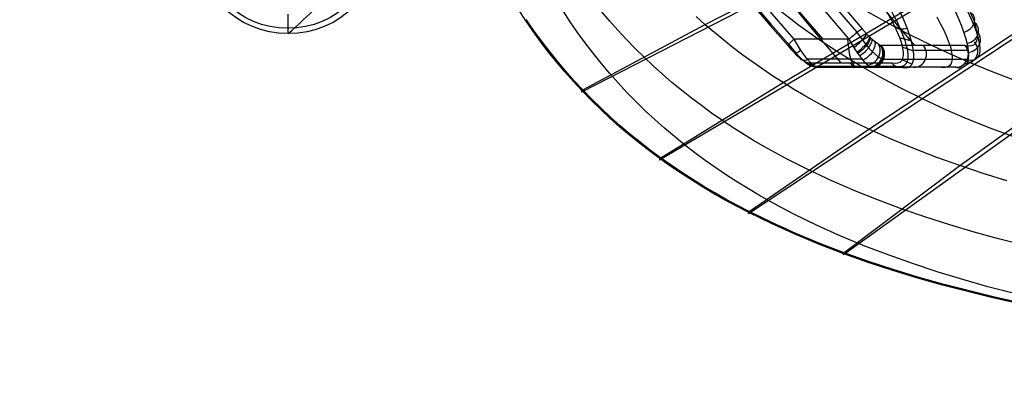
# Model space of a CAD drawing. Header units: millimetres. Extents: x -18.4 to 33.4, y -22 to 35.4.
# Tile 1 of 24: x -18.4 to -3.4, y -21.7 to -16.1. Entities that reach past the tile are written whole.
import ezdxf

# ---------------------------------------------------------------- set-up
doc = ezdxf.new("R2010")
doc.units = ezdxf.units.MM
doc.header["$MEASUREMENT"] = 0
doc.layers.add('Predefinito', color=18, linetype='Continuous', true_color=0x000000)

msp = doc.modelspace()

# ---------------------------------------------------------------- linework, layer by layer
at = {"layer": 'Predefinito'}
for p, q in [((-4.995545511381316, -14.68171906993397, 27.0334777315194), (-9.83249435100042, -17.16381896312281, 26.58484845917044)), ((-7.948958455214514, -16.13591861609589, 24.55581563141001), (-4.859597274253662, -14.55060041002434, 24.84235532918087)), ((-6.765212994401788, -17.01885243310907, 24.58270581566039), (-3.650322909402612, -15.17451423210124, 24.86304684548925)), ((-3.765953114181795, -15.31240064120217, 27.05492396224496), (-8.642872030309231, -18.20004277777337, 26.61599981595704)), ((-5.458584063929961, -17.72794678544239, 24.61290311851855), (-2.391525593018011, -15.70152329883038, 24.88488155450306)), ((-2.49096816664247, -15.84525686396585, 27.07717851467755), (-7.292998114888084, -19.01798616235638, 26.65134750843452)), ((-9.812096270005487, -17.13158403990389, 26.18658942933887), (-7.948958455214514, -16.13591861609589, 24.55581563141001)), ((-4.073019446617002, -18.28360100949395, 24.64512884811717), (-1.09422131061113, -16.13633058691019, 24.90748894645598)), ((-1.180600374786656, -16.28439534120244, 27.10005103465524), (-5.844442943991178, -19.6463321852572, 26.68927926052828)), ((-5.761764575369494, -16.35875643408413, 39.92121068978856), (-6.598917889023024, -16.3587564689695, 39.68211916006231)), ((-3.99123486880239, -16.45522165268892, 35.08072030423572), (-5.267063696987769, -16.45522165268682, 39.54789778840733)), ((-4.98026286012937, -16.34046579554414, 33.08162865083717), (-4.807992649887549, -16.38356677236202, 33.02856204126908)), ((-4.943336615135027, -16.4811160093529, 33.39907627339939), (-4.7785074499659, -16.53516508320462, 33.36951761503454)), ((-4.779340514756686, -16.52607693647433, 33.34558536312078), (-3.942368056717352, -16.52607693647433, 33.58462524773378)), ((-6.303418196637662, -16.75962477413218, 39.42147934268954), (-6.429021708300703, -16.70367993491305, 39.31778086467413)), ((-5.563007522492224, -16.66502983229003, 39.80363505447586), (-6.396975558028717, -16.66502983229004, 39.56545323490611)), ((-6.388012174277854, -16.72016048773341, 39.22775416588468), (-5.112183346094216, -16.72016048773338, 34.76057668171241)), ((-6.323153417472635, -16.76948012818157, 39.24627786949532), (-5.047324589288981, -16.76948012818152, 34.7791003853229)), ((-3.960824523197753, -16.66957099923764, 35.08940551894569), (-5.236653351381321, -16.66957099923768, 39.5565830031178)), ((-4.971077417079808, -16.66294685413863, 34.08086995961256), (-4.818221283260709, -16.72723989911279, 34.08989971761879)), ((-6.244579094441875, -16.78693566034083, 39.26871874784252), (-4.968750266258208, -16.78693566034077, 34.80154126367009)), ((-5.411781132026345, -16.78693566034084, 39.50656639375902), (-6.244579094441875, -16.78693566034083, 39.26871874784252)), ((-5.665932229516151, -16.78693566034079, 37.24264895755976), (-4.833134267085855, -16.78693566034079, 37.48049660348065)), ((-4.381603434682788, -16.78693566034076, 34.96923078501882), (-5.65743226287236, -16.78693566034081, 39.43640826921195)), ((-4.135952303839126, -16.78693566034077, 35.03938890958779), (-5.411781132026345, -16.78693566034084, 39.50656639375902)), ((-4.135952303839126, -16.78693566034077, 35.03938890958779), (-4.968750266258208, -16.78693566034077, 34.80154126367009)), ((-8.62687121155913, -18.16651297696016, 26.21763143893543), (-6.765212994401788, -17.01885243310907, 24.58270581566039)), ((-9.83249435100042, -17.16381896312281, 26.58484845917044), (-9.812096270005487, -17.13158403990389, 26.18658942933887)), ((-7.280434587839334, -18.98352704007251, 26.25292929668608), (-5.458584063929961, -17.72794678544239, 24.61290311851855)), ((-8.642872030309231, -18.20004277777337, 26.61599981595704), (-8.62687121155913, -18.16651297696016, 26.21763143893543)), ((-5.834582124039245, -19.61132820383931, 26.29083302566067), (-4.073019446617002, -18.28360100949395, 24.64512884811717)), ((-7.292998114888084, -19.01798616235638, 26.65134750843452), (-7.280434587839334, -18.98352704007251, 26.25292929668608)), ((-5.844442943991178, -19.6463321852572, 26.68927926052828), (-5.834582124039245, -19.61132820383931, 26.29083302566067))]:
    msp.add_line(p, q, dxfattribs=at)
at = {"layer": 'Predefinito', "extrusion": (-0.02615046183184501, -6.705951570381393e-06, 0.9996580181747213)}
msp.add_lwpolyline([(21.65193453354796, 31.20516849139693), (21.65137772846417, 29.42567581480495), (21.6664674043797, 16.78081603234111), (21.66540497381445, 10.45856928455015), (21.56803250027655, 7.299115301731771), (21.47871284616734, 5.72098218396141), (21.35773110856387, 4.145007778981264), (21.20239267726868, 2.572150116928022), (21.01000294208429, 1.003367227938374), (20.77866155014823, -0.5601969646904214), (20.64472419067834, -1.339022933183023), (20.49406759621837, -2.11473622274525), (20.32334968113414, -2.886413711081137), (20.12870545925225, -3.652353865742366), (20.0210506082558, -4.03246762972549), (19.90578173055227, -4.410301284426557), (19.78235467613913, -4.78557290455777), (19.65022529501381, -5.158000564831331), (19.50875279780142, -5.527058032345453), (19.3572530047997, -5.892012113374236), (19.19511668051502, -6.252270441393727), (19.02173458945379, -6.607240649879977), (18.93061648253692, -6.78253639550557), (18.83643149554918, -6.956215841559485), (18.7391215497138, -7.128160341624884), (18.63862856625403, -7.298251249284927), (18.53489446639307, -7.466369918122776), (18.42786117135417, -7.632397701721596), (18.31747060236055, -7.796215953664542), (18.20366468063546, -7.957706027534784), (18.08634290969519, -8.116674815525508), (17.96546515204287, -8.272937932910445), (17.84106386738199, -8.426389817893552), (17.713171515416, -8.576924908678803), (17.58182055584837, -8.72443764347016), (17.44704344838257, -8.868822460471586), (17.30887265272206, -9.009973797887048), (17.1673406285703, -9.147786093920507), (17.02255964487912, -9.282204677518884), (16.87466313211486, -9.413178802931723), (16.72371529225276, -9.54060879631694), (16.56978032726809, -9.664394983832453), (16.41292243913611, -9.784437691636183), (16.25320582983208, -9.900637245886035), (16.09069470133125, -10.01289397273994), (15.92545325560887, -10.1211081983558), (15.75754268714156, -10.22517625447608), (15.58703929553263, -10.32496512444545), (15.41402994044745, -10.42033111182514), (15.23860148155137, -10.51113052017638), (15.06084077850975, -10.5972196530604), (14.88083469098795, -10.67845481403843), (14.69867007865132, -10.7546923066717), (14.51443380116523, -10.82578843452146), (14.32818968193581, -10.89157395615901), (14.14005202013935, -10.95185690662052), (13.95018338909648, -11.00645950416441), (13.75874636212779, -11.05520396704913), (13.56590351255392, -11.09791251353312), (13.37181741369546, -11.13440736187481), (13.17665063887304, -11.16451073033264), (12.98056576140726, -11.18804483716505), (12.88223091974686, -11.1972773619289), (12.78373897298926, -11.20477611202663), (12.68512418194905, -11.21052817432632), (12.58642080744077, -11.21452063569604), (12.487663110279, -11.21674058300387), (12.3888853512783, -11.21717510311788), (12.29012179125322, -11.21581128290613), (12.19140669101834, -11.21263620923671), (12.09277431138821, -11.20763696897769), (11.99425891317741, -11.20080064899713), (11.89589475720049, -11.19211433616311), (11.79771610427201, -11.18156511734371), (11.69975721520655, -11.16914007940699), (11.60205235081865, -11.15482630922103), (11.5046357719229, -11.1386108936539), (11.40754173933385, -11.12048091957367), (11.31005256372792, -11.10025412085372), (11.21299213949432, -11.07807072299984), (11.11639681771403, -11.05394647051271), (11.02030294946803, -11.02789710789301), (10.9247468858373, -10.99993837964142), (10.82976497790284, -10.97008603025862), (10.73539357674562, -10.9383558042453), (10.64166903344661, -10.90476344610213)], dxfattribs=at)
at = {"layer": 'Predefinito', "extrusion": (-0.01745398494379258, 2.626616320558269e-07, 0.9998476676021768)}
msp.add_lwpolyline([(17.64342962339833, 32.1559376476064), (17.643454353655, 29.59355010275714), (17.61676905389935, 10.24146096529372), (17.51200627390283, 7.478808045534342), (17.42092659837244, 6.099602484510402), (17.29628849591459, 4.722971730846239), (17.13126756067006, 3.350492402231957), (17.03088521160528, 2.666689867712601), (16.91647547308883, 1.985160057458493), (16.78634774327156, 1.306349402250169), (16.6388961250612, 0.6311111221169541), (16.47262468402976, -0.039675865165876), (16.28603748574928, -0.7051326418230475), (16.07782095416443, -1.364199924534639), (15.96529392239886, -1.690939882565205), (15.8469862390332, -2.015621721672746), (15.72278880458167, -2.338098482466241), (15.59263558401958, -2.658214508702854), (15.4564650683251, -2.975810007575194), (15.3142157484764, -3.29072518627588), (15.16588932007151, -3.602855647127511), (15.01143800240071, -3.912026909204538), (14.85072607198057, -4.217974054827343), (14.68361780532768, -4.520432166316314), (14.50992006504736, -4.81917637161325), (14.32941613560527, -5.113898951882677), (14.14193492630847, -5.404210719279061), (13.94730534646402, -5.689722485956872), (13.74531234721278, -5.97007697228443), (13.53573656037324, -6.244839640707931), (13.3184004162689, -6.513505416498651), (13.09312634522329, -6.775569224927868), (12.85975920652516, -7.03046680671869), (12.61819872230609, -7.277552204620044), (12.49431620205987, -7.397969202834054), (12.36834961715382, -7.516197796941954), (12.24028705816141, -7.632159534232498), (12.11011661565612, -7.745775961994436), (11.97782997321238, -7.856952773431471), (11.84344044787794, -7.96558812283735), (11.70696858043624, -8.071592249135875), (11.56843491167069, -8.174875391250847), (11.4278599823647, -8.275347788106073), (11.2852643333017, -8.372919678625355), (11.14066850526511, -8.4675013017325), (10.99409303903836, -8.559002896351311), (10.82063409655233, -8.66172789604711)], dxfattribs=at)
at = {"layer": 'Predefinito', "extrusion": (-0.02210623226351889, -7.635058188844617e-05, 0.9997556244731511)}
msp.add_lwpolyline([(19.75327030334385, 32.23871322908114), (19.74342144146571, 29.45312227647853), (19.69611075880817, 11.67742848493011), (19.61745820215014, 8.71610679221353), (19.54702328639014, 7.236537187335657), (19.44980235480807, 5.758552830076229), (19.32154134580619, 4.28308241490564), (19.15798619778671, 2.811054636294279), (18.95477917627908, 1.343844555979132), (18.83511531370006, 0.6129964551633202), (18.70008705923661, -0.1151078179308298), (18.54718034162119, -0.8397752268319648), (18.37366399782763, -1.559719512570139), (18.2782649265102, -1.917427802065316), (18.17661870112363, -2.273364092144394), (18.06836040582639, -2.627331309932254), (17.95312512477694, -2.979132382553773), (17.83051781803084, -3.32842854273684), (17.70014243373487, -3.674765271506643), (17.56163253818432, -4.017771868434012), (17.41462169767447, -4.357077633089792), (17.25871917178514, -4.692254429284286), (17.09360436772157, -5.022751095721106), (16.91901607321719, -5.348012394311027), (16.73469307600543, -5.667483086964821), (16.54035149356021, -5.980491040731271), (16.33592415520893, -6.286364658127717), (16.12147491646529, -6.584549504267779), (16.01051203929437, -6.73058537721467), (15.89706763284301, -6.874491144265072), (15.7811826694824, -7.016229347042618), (15.66290724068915, -7.155759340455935), (15.54226300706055, -7.293007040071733), (15.41927162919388, -7.42789836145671), (15.29395476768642, -7.560359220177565), (15.16633408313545, -7.690315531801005), (15.03643123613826, -7.817693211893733), (14.90426788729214, -7.942418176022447), (14.76985875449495, -8.064419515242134), (14.63322590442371, -8.183606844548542), (14.49440202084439, -8.299876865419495), (14.35341978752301, -8.413126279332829), (14.21031188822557, -8.523251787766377), (14.06511100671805, -8.630150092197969), (13.91784982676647, -8.733717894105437), (13.76856103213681, -8.83385189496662), (13.61726779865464, -8.930429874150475), (13.4640220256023, -9.023313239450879), (13.30889948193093, -9.112374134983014), (13.15197593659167, -9.197484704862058), (12.99332715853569, -9.278517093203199), (12.83302891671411, -9.355343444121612), (12.67115698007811, -9.427835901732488), (12.50778711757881, -9.495866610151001), (12.3731849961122, -9.548050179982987), (12.2377088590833, -9.5970594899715), (12.10143935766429, -9.642842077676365), (11.96445714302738, -9.685345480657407), (11.82684286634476, -9.724517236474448), (11.68867717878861, -9.760304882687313), (11.55004073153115, -9.792655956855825), (11.41101417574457, -9.821517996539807)], dxfattribs=at)
at = {"layer": 'Predefinito'}
for points in [[(-2.799695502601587, -20.4724191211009, 26.56966767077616), (-3.570579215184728, -20.30168783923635, 26.54948425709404), (-4.335682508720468, -20.10708240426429, 26.52944806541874), (-4.715360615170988, -19.99946602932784, 26.51950383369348), (-5.092746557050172, -19.88424809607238, 26.50961879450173), (-5.46755798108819, -19.76088426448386, 26.49980041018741), (-5.83951253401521, -19.62883019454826, 26.49005614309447), (-6.208083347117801, -19.48744487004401, 26.48039990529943), (-6.57253635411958, -19.33604383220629, 26.47085108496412), (-6.932278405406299, -19.17401757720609, 26.46142535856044), (-7.286716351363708, -19.00075660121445, 26.4521384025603), (-7.461739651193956, -18.90970319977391, 26.44755241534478), (-7.635142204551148, -18.81558572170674, 26.4430088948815), (-7.806805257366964, -18.71834599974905, 26.43851098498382), (-7.976610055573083, -18.61792586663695, 26.43406182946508), (-8.144437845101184, -18.51426715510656, 26.42966457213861), (-8.310169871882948, -18.40731169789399, 26.42532235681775), (-8.473687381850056, -18.29700132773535, 26.42103832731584), (-8.634871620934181, -18.18327787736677, 26.41681562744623), (-8.7935286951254, -18.06604172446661, 26.41265931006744), (-8.949473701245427, -17.94525320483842, 26.40857422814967), (-9.102601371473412, -17.82094408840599, 26.40456322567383), (-9.252806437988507, -17.69314614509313, 26.4006291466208), (-9.399983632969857, -17.56189114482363, 26.39677483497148), (-9.544027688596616, -17.4272108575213, 26.39300313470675), (-9.68483333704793, -17.28913705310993, 26.38931688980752), (-9.822295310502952, -17.14770150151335, 26.38571894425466), (-9.956358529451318, -17.00301742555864, 26.38221067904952), (-10.08697132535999, -16.85522000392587, 26.37879335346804), (-10.2140335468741, -16.70437394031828, 26.37546962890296), (-10.33744504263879, -16.55054393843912, 26.37224216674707), (-10.45710566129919, -16.39379470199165, 26.36911362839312), (-10.57291525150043, -16.23419093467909, 26.36608667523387), (-10.68477366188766, -16.07179734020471, 26.36316396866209), (-10.792580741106, -15.90667862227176, 26.36034817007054)], [(-2.739210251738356, -19.58776825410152, 25.52283653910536), (-3.485750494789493, -19.40186413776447, 25.50435371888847), (-3.856271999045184, -19.2993102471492, 25.49517605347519), (-4.22462317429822, -19.18971328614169, 25.48605009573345), (-4.59055058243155, -19.0725918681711, 25.47698275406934), (-4.953800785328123, -18.94746460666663, 25.46798093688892), (-5.313911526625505, -18.8137762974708, 25.45905723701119), (-5.670244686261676, -18.67094245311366, 25.45022909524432), (-6.022283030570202, -18.51843776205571, 25.4415106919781), (-6.369509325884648, -18.35573691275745, 25.43291620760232), (-6.711310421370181, -18.1822652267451, 25.42446231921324), (-7.046875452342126, -17.9975319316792, 25.41617133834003), (-7.212065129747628, -17.90081735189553, 25.41209401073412), (-7.375390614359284, -17.80113757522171, 25.40806589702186), (-7.536750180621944, -17.69844267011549, 25.40408982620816), (-7.696042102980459, -17.59268270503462, 25.40016862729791), (-7.853102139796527, -17.48378201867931, 25.39630649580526), (-8.007773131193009, -17.37171074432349, 25.39250763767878), (-8.159963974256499, -17.25648764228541, 25.38877489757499), (-8.309583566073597, -17.13813147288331, 25.3851111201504), (-8.4565408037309, -17.01666099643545, 25.38151915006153), (-8.600744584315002, -16.8920949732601, 25.3780018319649), (-8.742103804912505, -16.76445216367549, 25.37456201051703), (-8.88052736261, -16.63375132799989, 25.37120253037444), (-9.015963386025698, -16.50008498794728, 25.36792454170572), (-9.148357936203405, -16.36356770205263, 25.36472913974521), (-9.27761680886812, -16.22425128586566, 25.36161908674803), (-9.403645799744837, -16.08218755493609, 25.35859714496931), (-9.526350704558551, -15.93742832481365, 25.35566607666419)], [(-3.360803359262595, -18.51463411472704, 24.66197414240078), (-3.718120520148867, -18.40375092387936, 24.6536570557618), (-4.072956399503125, -18.2855335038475, 24.64539716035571), (-4.424914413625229, -18.15951258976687, 24.63720558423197), (-4.773453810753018, -18.02520381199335, 24.62909761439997), (-5.118134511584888, -17.88216621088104, 24.62108575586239), (-5.458516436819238, -17.72995882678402, 24.61318251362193), (-5.794082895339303, -17.56810730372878, 24.60540237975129), (-6.124159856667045, -17.39620924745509, 24.59776470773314), (-6.448071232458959, -17.21393164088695, 24.59028929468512), (-6.607503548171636, -17.11879643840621, 24.58661862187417), (-6.765140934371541, -17.02094146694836, 24.58299593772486), (-6.92084971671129, -16.92031411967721, 24.57942457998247), (-7.074501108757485, -16.81689382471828, 24.57590807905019), (-7.226017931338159, -16.71068700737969, 24.57244919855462), (-7.375323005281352, -16.60170009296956, 24.56905070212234), (-7.522339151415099, -16.48993950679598, 24.56571535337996), (-7.666989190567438, -16.37541167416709, 24.56244591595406), (-7.809195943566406, -16.25812302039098, 24.55924515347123), (-7.94888223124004, -16.13807997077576, 24.55611582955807), (-8.085999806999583, -16.01535338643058, 24.55305891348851)], [(-3.260279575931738, -16.9766252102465, 24.76246550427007), (-3.594301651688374, -16.84939213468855, 24.75564095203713), (-3.925054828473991, -16.71473504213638, 24.74889233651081), (-4.252201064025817, -16.57236043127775, 24.74222903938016), (-4.575318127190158, -16.42202974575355, 24.73566339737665), (-4.893981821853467, -16.26353878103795, 24.72920822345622), (-5.207767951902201, -16.09668333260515, 24.72287633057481), (-5.516170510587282, -15.92130242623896, 24.71668109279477)], [(-4.425809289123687, -16.01673783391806, 32.69484930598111), (-4.397624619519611, -16.06791250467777, 32.75472158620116), (-4.371128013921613, -16.11774872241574, 32.81646455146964), (-4.34635029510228, -16.16618851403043, 32.88000637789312), (-4.323320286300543, -16.21317553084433, 32.94527314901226), (-4.302064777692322, -16.25865511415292, 33.01218894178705), (-4.282608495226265, -16.30257435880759, 33.08067591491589), (-4.264974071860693, -16.34488217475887, 33.15065439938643), (-4.249182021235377, -16.38552934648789, 33.22204299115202), (-4.235250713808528, -16.42446859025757, 33.29475864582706), (-4.223196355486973, -16.46165460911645, 33.36871677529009), (-4.213032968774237, -16.49704414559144, 33.44383134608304), (-4.2047723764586, -16.53059603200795, 33.5200149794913), (-4.198424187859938, -16.56227123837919, 33.59717905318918), (-4.193995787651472, -16.59203291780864, 33.67523380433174), (-4.191492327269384, -16.61984644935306, 33.75408843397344), (-4.19091671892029, -16.64567947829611, 33.83365121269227), (-4.192269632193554, -16.66950195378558, 33.9138295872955), (-4.195549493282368, -16.69128616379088, 33.99453028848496), (-4.200752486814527, -16.71100676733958, 34.07565943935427), (-4.207872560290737, -16.72864082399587, 34.15712266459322), (-4.216901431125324, -16.74416782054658, 34.23882520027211), (-4.227828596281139, -16.75756969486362, 34.32067200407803), (-4.240641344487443, -16.76883085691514, 34.40256786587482), (-4.255324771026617, -16.77793820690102, 34.48441751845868), (-4.271861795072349, -16.78488115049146, 34.56612574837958), (-4.290233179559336, -16.78965161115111, 34.64759750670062), (-4.310417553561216, -16.79224403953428, 34.72873801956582), (-4.332391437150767, -16.79265541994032, 34.80945289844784), (-4.356129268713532, -16.79088527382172, 34.88964824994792), (-4.381603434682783, -16.78693566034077, 34.96923078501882)], [(-2.797382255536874, -20.45558138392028, 26.37061406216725), (-3.567895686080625, -20.28476768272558, 26.35044867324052), (-4.33257758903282, -20.09013349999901, 26.33042770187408), (-4.712024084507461, -19.9825225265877, 26.3204902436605), (-5.089163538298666, -19.86732299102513, 26.31061153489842), (-5.463712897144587, -19.74399041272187, 26.30079912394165), (-5.835389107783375, -19.61198031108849, 26.29106055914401), (-6.203664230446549, -19.47065152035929, 26.28140989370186), (-6.56780276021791, -19.31931940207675, 26.27186671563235), (-6.927210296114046, -19.1573742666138, 26.26244687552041), (-7.28129243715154, -18.98420642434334, 26.25316622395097), (-7.456129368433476, -18.89320412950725, 26.24858359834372), (-7.62933955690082, -18.79914084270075, 26.2440436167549), (-7.800804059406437, -18.70195832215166, 26.23954946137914), (-7.970403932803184, -18.60159832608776, 26.2351043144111), (-8.138020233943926, -18.49800261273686, 26.23071135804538), (-8.303534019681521, -18.39111294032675, 26.22637377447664), (-8.466826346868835, -18.28087106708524, 26.22209474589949), (-8.627778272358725, -18.16721875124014, 26.21787745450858), (-8.786194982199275, -18.05005726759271, 26.21372695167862), (-8.941890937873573, -17.92934744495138, 26.20964811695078), (-9.094761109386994, -17.80512037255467, 26.20564387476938), (-9.24470046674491, -17.67740713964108, 26.20171714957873), (-9.391603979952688, -17.54623883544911, 26.19787086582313), (-9.535366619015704, -17.41164654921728, 26.1941079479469), (-9.67588335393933, -17.27366137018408, 26.19043132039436), (-9.813049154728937, -17.13231438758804, 26.18684390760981), (-9.946808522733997, -16.98771977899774, 26.18334703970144), (-10.0771088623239, -16.84001447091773, 26.17994190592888), (-10.2038494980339, -16.6892636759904, 26.17663121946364), (-10.32692975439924, -16.53553260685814, 26.17341769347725), (-10.44624895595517, -16.37888647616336, 26.17030404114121), (-10.56170642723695, -16.21939049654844, 26.16729297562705), (-10.67320149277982, -16.0571098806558, 26.16438721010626)]]:
    msp.add_polyline3d(points, dxfattribs=at)
at = {"layer": 'Predefinito', "extrusion": (0.0127505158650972, 0.01522943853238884, 0.9998027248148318)}
msp.add_circle((-13.79730109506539, -14.24708176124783, -39.4163850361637), 1.429417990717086, dxfattribs=at)
at = {"layer": 'Predefinito', "extrusion": (0.004790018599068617, 0.005696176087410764, 0.9999723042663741)}
msp.add_circle((-14.11426904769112, -14.6290476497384, -39.37626690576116), 1.340231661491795, dxfattribs=at)
at = {"layer": 'Predefinito', "extrusion": (-0.2746201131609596, -3.950837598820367e-16, 0.9615528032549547)}
msp.add_arc((-6.713064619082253, 30.87068773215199, 37.64995535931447), 35.18057668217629, 228.2344466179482, 311.7655535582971, dxfattribs=at)
at = {"layer": 'Predefinito', "extrusion": (-0.1147154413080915, -6.692336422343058e-09, 0.9933983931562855)}
msp.add_arc((-6.713063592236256, 23.88100686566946, 39.95740424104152), 34.82958914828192, 228.2886629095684, 311.7113318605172, dxfattribs=at)
at = {"layer": 'Predefinito', "extrusion": (-0.1136855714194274, -5.680268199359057e-09, 0.9935167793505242)}
msp.add_arc((-6.713063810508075, 23.8379325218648, 40.09512969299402), 34.79326669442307, 228.2867272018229, 311.7132681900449, dxfattribs=at)
at = {"layer": 'Predefinito', "extrusion": (-0.2746201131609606, -1.126104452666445e-16, 0.9615528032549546)}
msp.add_arc((-6.71306466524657, 32.27074115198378, 37.64995535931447), 35.18063010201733, 228.8104413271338, 311.1895593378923, dxfattribs=at)
at = {"layer": 'Predefinito', "extrusion": (-0.1135732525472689, -7.011836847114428e-09, 0.9935296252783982)}
msp.add_arc((-6.713063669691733, 23.87217551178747, 40.17482166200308), 34.70211284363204, 228.328909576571, 311.6710840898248, dxfattribs=at)
at = {"layer": 'Predefinito', "extrusion": (-0.1128229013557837, 7.422177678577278e-09, 0.9936151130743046)}
msp.add_arc((-6.713068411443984, 24.45313822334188, 40.24882223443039), 34.82021513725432, 228.5016600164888, 311.4983580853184, dxfattribs=at)
at = {"layer": 'Predefinito', "extrusion": (-0.1111421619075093, -1.262855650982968e-08, 0.9938045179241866)}
msp.add_arc((-6.713061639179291, 25.14323507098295, 40.31425472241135), 35.08531320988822, 228.8835097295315, 311.1164741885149, dxfattribs=at)
at = {"layer": 'Predefinito', "extrusion": (-0.1114625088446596, -1.532546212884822e-08, 0.993768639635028)}
msp.add_arc((-6.713061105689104, 25.11813023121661, 40.28312689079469), 34.89803843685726, 228.8420542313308, 311.1579258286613, dxfattribs=at)
at = {"layer": 'Predefinito', "extrusion": (-0.1104533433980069, -1.578575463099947e-08, 0.9938813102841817)}
msp.add_arc((-6.713060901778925, 25.06832818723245, 40.14350050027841), 34.80779794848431, 228.8321303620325, 311.1678487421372, dxfattribs=at)
at = {"layer": 'Predefinito', "extrusion": (-0.0233333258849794, -2.761775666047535e-07, 0.9997277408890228)}
msp.add_arc((-65.89672309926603, 23.28839234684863, 7.407552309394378), 81.86233888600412, 338.6646249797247, 1.905461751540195, dxfattribs=at)
at = {"layer": 'Predefinito', "extrusion": (-0.02333327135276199, -1.379969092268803e-11, 0.9997277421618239)}
msp.add_arc((-65.89674947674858, 23.29805148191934, 5.667941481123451), 82.03933053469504, 338.6655040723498, 1.904644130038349, dxfattribs=at)
at = {"layer": 'Predefinito', "extrusion": (-0.0233332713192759, 1.852832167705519e-10, 0.9997277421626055)}
msp.add_arc((-65.8967101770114, 23.28976215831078, 7.041407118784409), 82.39736319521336, 338.6659452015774, 1.904066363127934, dxfattribs=at)
at = {"layer": 'Predefinito', "extrusion": (-0.02333327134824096, 1.349832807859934e-11, 0.9997277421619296)}
msp.add_arc((-65.89663867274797, 23.29715488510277, 5.814398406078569), 82.43588807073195, 338.6659838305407, 1.903653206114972, dxfattribs=at)
at = {"layer": 'Predefinito', "extrusion": (-0.02333327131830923, 1.908247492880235e-10, 0.999727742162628)}
msp.add_arc((-65.89666641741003, 23.29321826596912, 6.467790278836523), 82.60022063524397, 338.666191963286, 1.903235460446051, dxfattribs=at)
at = {"layer": 'Predefinito', "extrusion": (-0.02333327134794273, 1.351870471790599e-11, 0.9997277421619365)}
msp.add_arc((-65.89657464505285, 23.29410240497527, 6.318786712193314), 82.60012961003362, 338.6661785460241, 1.903247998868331, dxfattribs=at)
at = {"layer": 'Predefinito', "extrusion": (-0.02333327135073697, -9.516017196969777e-13, 0.9997277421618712)}
msp.add_arc((-65.89659787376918, 23.29501664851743, 6.167976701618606), 82.60015270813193, 338.6661818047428, 1.903244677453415, dxfattribs=at)
at = {"layer": 'Predefinito', "extrusion": (0.7419330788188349, 0.6378690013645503, 0.2065392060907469)}
msp.add_arc((-7.665698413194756, 36.57510502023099, -6.211960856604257), 2.287418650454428, 165.0533482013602, 233.5510048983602, dxfattribs=at)
at = {"layer": 'Predefinito', "extrusion": (0.7631527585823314, 0.6118826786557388, 0.2078399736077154)}
msp.add_arc((-8.196734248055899, 36.52981249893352, -5.92955479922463), 2.40772756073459, 165.4995867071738, 235.8403911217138, dxfattribs=at)
at = {"layer": 'Predefinito', "extrusion": (0.7848407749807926, 0.5840215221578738, 0.2072289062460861)}
msp.add_arc((-8.060362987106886, 36.36444269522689, -6.491724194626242), 2.509801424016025, 166.5343098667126, 234.1195341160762, dxfattribs=at)
at = {"layer": 'Predefinito', "extrusion": (0.78980955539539, 0.5766441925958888, 0.2090032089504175)}
msp.add_arc((-8.675214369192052, 36.44955238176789, -5.623358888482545), 2.512437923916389, 166.5824169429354, 233.9529351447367, dxfattribs=at)
at = {"layer": 'Predefinito', "extrusion": (0.7361369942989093, 0.6451520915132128, 0.2046487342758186)}
msp.add_arc((-7.00164335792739, 36.48093459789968, -7.436605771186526), 2.279973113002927, 165.1056451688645, 234.2417131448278, dxfattribs=at)
at = {"layer": 'Predefinito', "extrusion": (0.7515384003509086, 0.6269599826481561, 0.2052101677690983)}
msp.add_arc((-7.268030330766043, 36.44295485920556, -7.170026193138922), 2.44920970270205, 165.9216047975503, 233.1196519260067, dxfattribs=at)
at = {"layer": 'Predefinito', "extrusion": (0.9999950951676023, 0.003132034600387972, 1.880286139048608e-14)}
msp.add_arc((-15.93056810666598, -39.01040670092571, -14.34688775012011), 0.3000000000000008, 176.8530760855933, 269.999999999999, dxfattribs=at)
at = {"layer": 'Predefinito', "extrusion": (0.2306995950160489, -0.529156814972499, 0.8165603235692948)}
msp.add_arc((-10.1354945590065, 8.415210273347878, 34.65436415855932), 0.2000036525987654, 260.0118152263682, 21.32224084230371, dxfattribs=at)
at = {"layer": 'Predefinito', "extrusion": (0.2725678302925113, -0.5571913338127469, 0.7843752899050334)}
msp.add_arc((-11.45580702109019, 10.7608873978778, 33.35239225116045), 0.199955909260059, 199.6211763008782, 259.4577140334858, dxfattribs=at)
at = {"layer": 'Predefinito', "extrusion": (0.126892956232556, -0.4309163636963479, 0.893425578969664)}
msp.add_arc((-8.411329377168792, 2.102079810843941, 36.36006309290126), 0.1999966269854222, 262.6282166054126, 27.73107896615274, dxfattribs=at)
at = {"layer": 'Predefinito', "extrusion": (-0.6525524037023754, 0.754266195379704, -0.07251115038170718)}
msp.add_arc((15.00059308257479, 39.00158839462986, -11.4737365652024), 0.1999999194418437, 72.57175289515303, 167.9398350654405, dxfattribs=at)
at = {"layer": 'Predefinito', "extrusion": (-0.6831905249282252, 0.7172922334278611, 0.1369034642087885)}
msp.add_arc((15.39794724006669, 40.44808359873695, -2.480795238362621), 0.2000011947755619, 62.47648770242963, 167.8868383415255, dxfattribs=at)
at = {"layer": 'Predefinito', "extrusion": (0.6860051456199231, -0.6770453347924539, -0.2664705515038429)}
msp.add_arc((-15.63868625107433, 40.29783365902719, -3.2819580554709), 0.1999990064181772, 12.43636380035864, 123.4995248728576, dxfattribs=at)
at = {"layer": 'Predefinito', "extrusion": (0.7862381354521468, 0.5758016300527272, 0.2242366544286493)}
msp.add_arc((-9.882104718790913, 41.58318767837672, -4.845586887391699), 0.4880497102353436, 78.15547460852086, 165.5255188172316, dxfattribs=at)
at = {"layer": 'Predefinito', "extrusion": (0.684375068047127, -0.6626358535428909, -0.3042112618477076)}
msp.add_arc((-15.7105011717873, 40.09210991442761, -4.991707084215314), 0.2000027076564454, 12.5820202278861, 125.1959831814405, dxfattribs=at)
at = {"layer": 'Predefinito', "extrusion": (0.7275297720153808, 0.6527676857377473, 0.2111747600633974)}
msp.add_arc((-8.402869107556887, 41.69380172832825, -6.221864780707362), 0.3457321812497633, 80.13287638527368, 161.3151021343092, dxfattribs=at)
at = {"layer": 'Predefinito', "extrusion": (0.03034909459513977, -0.3342373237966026, 0.9420001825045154)}
msp.add_arc((-5.423711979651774, -3.697764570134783, 37.1309005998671), 0.2000104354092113, 270.6210439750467, 38.29339478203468, dxfattribs=at)
at = {"layer": 'Predefinito', "extrusion": (-0.6594979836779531, 0.7479096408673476, -0.07545580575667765)}
msp.add_arc((15.70914720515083, 38.78161987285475, -10.87714490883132), 0.1999999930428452, 348.0415214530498, 72.61179353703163, dxfattribs=at)
at = {"layer": 'Predefinito', "extrusion": (0.7212318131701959, 0.6602446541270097, 0.2095272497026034)}
msp.add_arc((-7.689020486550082, 41.59288430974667, -7.427350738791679), 0.3505323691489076, 79.55671308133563, 160.5115888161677, dxfattribs=at)
at = {"layer": 'Predefinito', "extrusion": (0.7725692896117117, 0.592749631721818, 0.2275622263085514)}
msp.add_arc((-8.99267726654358, 41.55790672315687, -5.894206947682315), 0.4790651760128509, 88.0473628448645, 165.0935359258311, dxfattribs=at)
at = {"layer": 'Predefinito', "extrusion": (0.849833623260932, 0.4665390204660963, 0.2452022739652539)}
msp.add_arc((-11.19207153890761, 41.29224588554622, -3.509834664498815), 0.5278839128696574, 86.99475031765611, 168.9983631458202, dxfattribs=at)
at = {"layer": 'Predefinito', "extrusion": (0.9615528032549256, -1.277400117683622e-13, 0.2746201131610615)}
msp.add_arc((-16.28693566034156, 39.47383360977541, 5.402611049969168), 0.500000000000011, 98.25862648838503, 180.0000000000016, dxfattribs=at)
at = {"layer": 'Predefinito', "extrusion": (0.8535131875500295, 0.4592587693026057, 0.2461638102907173)}
msp.add_arc((-11.70098409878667, 41.32378973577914, -2.60348706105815), 0.5267144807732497, 87.23228942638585, 169.2448582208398, dxfattribs=at)
at = {"layer": 'Predefinito', "extrusion": (0.6772405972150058, -0.6294960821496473, -0.3808934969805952)}
msp.add_arc((-15.85922989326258, 39.43023158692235, -8.509014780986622), 0.1999961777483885, 12.95735145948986, 128.5778223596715, dxfattribs=at)
at = {"layer": 'Predefinito', "extrusion": (0.6466076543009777, -0.5458460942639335, -0.5328701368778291)}
msp.add_arc((-16.18411706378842, 37.00133576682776, -15.68784700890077), 0.2000084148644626, 14.17118403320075, 135.1657291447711, dxfattribs=at)
at = {"layer": 'Predefinito', "extrusion": (-0.5274598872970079, 0.3349813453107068, 0.7807519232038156)}
msp.add_arc((16.91115683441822, 28.08405867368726, 28.24836001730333), 0.2000091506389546, 32.62844321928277, 160.6668439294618, dxfattribs=at)
at = {"layer": 'Predefinito', "extrusion": (-0.4010869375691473, 0.1575592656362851, 0.9023881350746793)}
msp.add_arc((17.41958326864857, 17.95607873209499, 35.25515300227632), 0.1999967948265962, 20.78881165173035, 151.3410312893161, dxfattribs=at)
at = {"layer": 'Predefinito', "extrusion": (-0.3521886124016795, 0.09478937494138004, 0.9311166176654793)}
msp.add_arc((17.42447016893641, 13.55844883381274, 37.14745931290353), 0.2000020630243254, 14.52440186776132, 145.4823565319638, dxfattribs=at)
at = {"layer": 'Predefinito', "extrusion": (-0.2746201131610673, 4.673112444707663e-13, 0.961552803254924)}
msp.add_arc((16.58693566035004, 5.645584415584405, 39.47383360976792), 0.2000000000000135, 9.87244e-11, 131.1909067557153, dxfattribs=at)
at = {"layer": 'Predefinito', "extrusion": (-0.2746201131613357, 1.540712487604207e-13, 0.9615528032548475)}
msp.add_arc((16.58693566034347, 5.645584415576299, 37.150935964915), 0.2000000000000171, 3.53678e-11, 131.1909067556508, dxfattribs=at)
at = {"layer": 'Predefinito', "extrusion": (-0.274620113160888, -4.924031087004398e-14, 0.9615528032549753)}
msp.add_arc((16.58693566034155, 5.645584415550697, 34.82803832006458), 0.1999999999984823, 1.0992e-10, 131.1909067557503, dxfattribs=at)
at = {"layer": 'Predefinito', "extrusion": (-0.1355635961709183, -0.1584580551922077, 0.9780151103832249)}
msp.add_arc((7.711306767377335, -7.658344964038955, 36.79131809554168), 0.2000115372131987, 312.4710293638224, 82.88610197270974, dxfattribs=at)
at = {"layer": 'Predefinito', "extrusion": (-0.6927728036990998, 0.693623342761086, 0.1973638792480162)}
msp.add_arc((16.17494721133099, 40.10196224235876, 0.8639034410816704), 0.1999939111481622, 347.8779353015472, 59.33665866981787, dxfattribs=at)
at = {"layer": 'Predefinito', "extrusion": (0.6567755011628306, -0.5524367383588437, -0.5132831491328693)}
msp.add_arc((-16.7323223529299, 36.80542718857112, -15.28936356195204), 0.1999935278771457, 134.7452019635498, 193.8337155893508, dxfattribs=at)
at = {"layer": 'Predefinito', "extrusion": (-0.2746201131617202, 3.909944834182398e-13, 0.9615528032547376)}
msp.add_arc((16.58693566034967, 4.779487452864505, 39.47383360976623), 0.2000000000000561, 311.7686240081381, 6.79366e-11, dxfattribs=at)
at = {"layer": 'Predefinito', "extrusion": (-0.2746201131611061, -3.237257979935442e-13, 0.9615528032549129)}
msp.add_arc((16.58693566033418, 4.779487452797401, 37.15093596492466), 0.2000000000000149, 311.7686240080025, 359.9999999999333, dxfattribs=at)
at = {"layer": 'Predefinito', "extrusion": (-0.274620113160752, 1.699579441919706e-13, 0.9615528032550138)}
msp.add_arc((16.58693566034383, 4.779487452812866, 34.82803832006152), 0.2000000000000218, 311.7686240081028, 3.10422e-11, dxfattribs=at)
at = {"layer": 'Predefinito'}
msp.add_open_spline([(-14.29598409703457, -16.27497106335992, -38.99393772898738), (-14.14827350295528, -16.14111627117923, -36.56773250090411), (-13.24670893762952, -15.29862547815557, -21.75420883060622), (-11.7481756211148, -13.76767757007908, 3.012030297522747), (-10.3897221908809, -11.63644533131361, 25.24966893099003), (-9.785944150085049, -10.58145405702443, 35.11893246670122)], degree=3, knots=[3.055972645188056, 3.055972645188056, 3.055972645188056, 3.055972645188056, 10.3818147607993, 47.78626497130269, 77.61231627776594, 77.61231627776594, 77.61231627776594, 77.61231627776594], dxfattribs=at)

doc.saveas('drawing.dxf')
